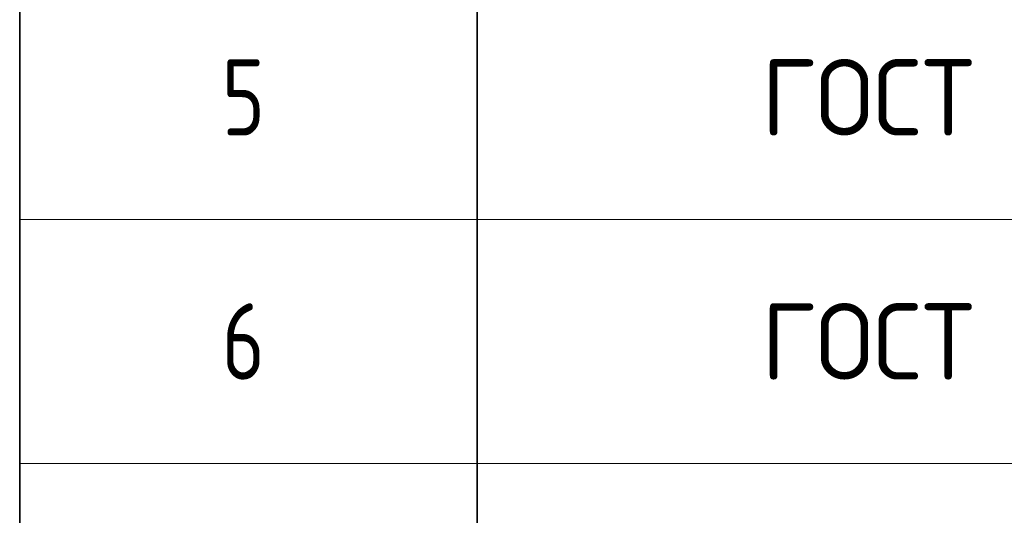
# Model space of a CAD drawing. Header units: metres. Extents: x -38 to 102, y -15 to 21.
# Tile 193 of 229: x 70.48 to 73.7, y 8.81 to 10.43. Entities that reach past the tile are written whole.
import ezdxf

# ---------------------------------------------------------------- set-up
doc = ezdxf.new("R2010")
doc.units = ezdxf.units.M
doc.layers.add('XR$5$Текст_ примечание', color=7, linetype='Continuous', lineweight=13)
doc.styles.add('ISOCPEUR', font='txt')

msp = doc.modelspace()

# ---------------------------------------------------------------- linework, layer by layer
at = {"layer": 'XR$5$Текст_ примечание', "color": 7, "linetype": 'Continuous', "lineweight": 35, "transparency": 33554687}
for p, q in [((70.4757, 10.5764), (70.4757, 9.7764)), ((71.9757, 10.5764), (71.9757, 9.7764)), ((70.4757, 9.7764), (70.4757, 8.9764)), ((71.9757, 9.7764), (71.9757, 8.9764)), ((70.4757, 8.9764), (70.4757, 8.1764)), ((71.9757, 8.9764), (71.9757, 8.1764))]:
    msp.add_line(p, q, dxfattribs=at)
at = {"layer": 'XR$5$Текст_ примечание', "color": 7, "linetype": 'Continuous', "lineweight": 13, "transparency": 33554687}
for p, q in [((88.9757, 9.7764), (70.4757, 9.7764)), ((88.9757, 8.9764), (70.4757, 8.9764))]:
    msp.add_line(p, q, dxfattribs=at)

# ---------------------------------------------------------------- texts
at = {"layer": 'XR$5$Текст_ примечание', "color": 7, "linetype": 'Continuous', "lineweight": 35, "transparency": 33554687, "char_height": 0.25, "attachment_point": 7, "style": 'ISOCPEUR'}
for s, insert, width in [('\\W0.78;5', (71.1382, 10.0514), 0.272006), ('\\W0.96;ГОСТ 34028-2016', (72.9066, 10.0514), 2.743715), ('\\W0.78;6', (71.1382, 9.2514), 0.272006), ('\\W0.96;ГОСТ 34028-2016', (72.9066, 9.2514), 2.743715)]:
    msp.add_mtext(s, dxfattribs=dict(at, insert=insert, width=width))

doc.saveas('drawing.dxf')
